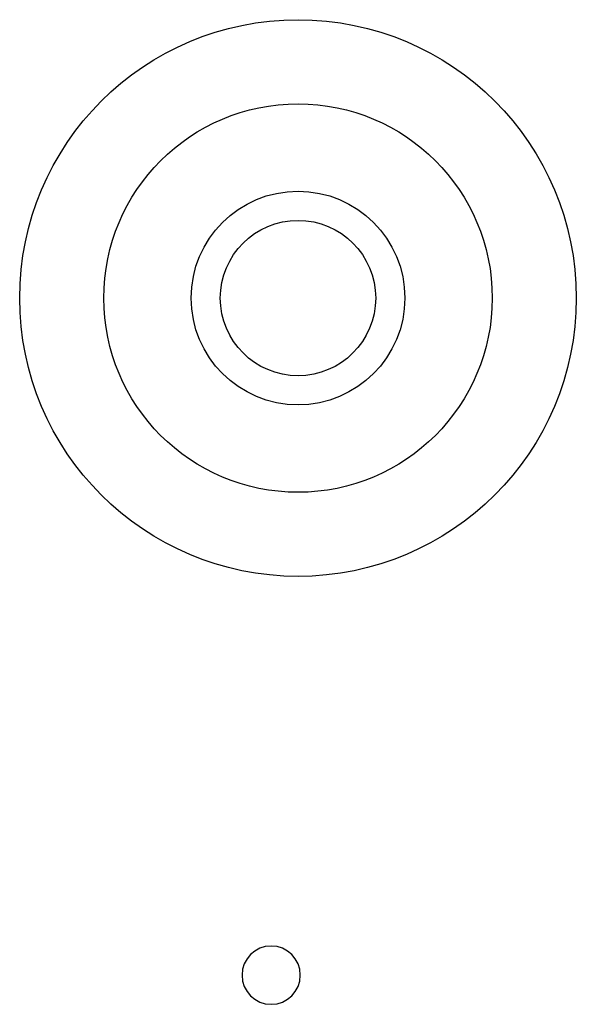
# Model space of a CAD drawing. Header units: millimetres. Extents: x -596506442 to -596040348, y -1160311056 to -1159813945.
# Tile 48 of 77: x -596506442 to -596506428, y -1159840747 to -1159840722. Entities that reach past the tile are written whole.
import ezdxf

# ---------------------------------------------------------------- set-up
doc = ezdxf.new("R2010")
doc.units = ezdxf.units.MM

msp = doc.modelspace()

# ---------------------------------------------------------------- linework, layer by layer
for radius in [7.164, 5, 2.75, 2]:
    msp.add_circle((-596506434.941, -1159840728.807), radius)
at = {"extrusion": (0, 0, -1)}
msp.add_circle((596506435.632, -1159840746.234), 0.75, dxfattribs=at)

doc.saveas('drawing.dxf')
